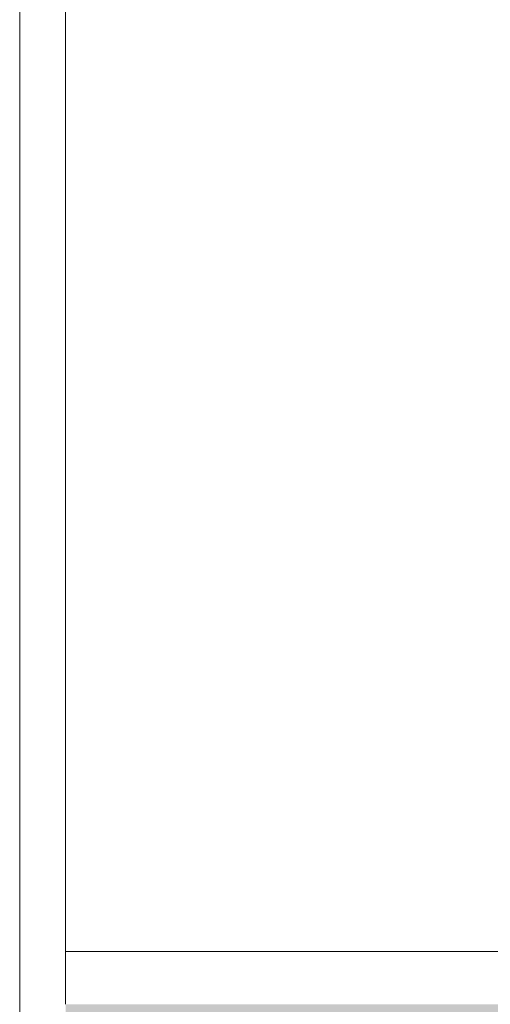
# Model space of a CAD drawing. Header units: millimetres. Extents: x -6861 to -4773, y 84 to 6892.
# Tile 11 of 108: x -6146 to -6125, y 6528 to 6571. Entities that reach past the tile are written whole.
import ezdxf

# ---------------------------------------------------------------- set-up
doc = ezdxf.new("R2010")
doc.units = ezdxf.units.MM
doc.layers.add('A-DETL-GENF', color=7, linetype='Continuous', lineweight=9)
doc.layers.add('E-LITE-EQPM', color=7, linetype='Continuous', lineweight=20)

# ---------------------------------------------------------------- blocks, each defined once
blk = doc.blocks.new('01 PODIUM EMPOTRADO CON MARCO 1_glb - 01 PODIUM EMPOTRADO CON MARCO 1-665813-Planta_PDF')
at = {"layer": 'E-LITE-EQPM'}
for p, q in [((-3270.96, 6521.996), (-3270.96, 6636.996)), ((-3268.96, 6630.996), (-3268.96, 6527.996)), ((-3249.96, 6530.296), (-3268.96, 6530.296))]:
    blk.add_line(p, q, dxfattribs=at)
blk = doc.blocks.new('01 PODIUM EMPOTRADO CON MARCO 1_glb - 01 PODIUM EMPOTRADO CON MARCO 1-V3-Planta_PDF')
at = {"layer": 'E-LITE-EQPM'}
for p, q in [((-3268.96, 6630.996), (-3268.96, 6527.996)), ((-3249.96, 6530.296), (-3268.96, 6530.296))]:
    blk.add_line(p, q, dxfattribs=at)

msp = doc.modelspace()

# ---------------------------------------------------------------- hatches: boundary and pattern name
at = {"layer": 'A-DETL-GENF', "true_color": 0xc0c0c0}
h = msp.add_hatch(color=9, dxfattribs=at)
h.paths.add_polyline_path([(-6123.891, 6266.896), (-6123.891, 6527.996), (-6143.891, 6527.996), (-6143.891, 6266.896)])
h.paths.add_polyline_path([(-6123.891, 6630.996), (-6123.891, 6892.496), (-6143.891, 6892.496), (-6143.891, 6630.996), (-6134.922, 6630.996)])

# ---------------------------------------------------------------- block references
at = {"layer": 'E-LITE-EQPM'}
for name in ['01 PODIUM EMPOTRADO CON MARCO 1_glb - 01 PODIUM EMPOTRADO CON MARCO 1-665813-Planta_PDF', '01 PODIUM EMPOTRADO CON MARCO 1_glb - 01 PODIUM EMPOTRADO CON MARCO 1-V3-Planta_PDF']:
    msp.add_blockref(name, (-2874.932, 0), dxfattribs=at)

doc.saveas('drawing.dxf')
